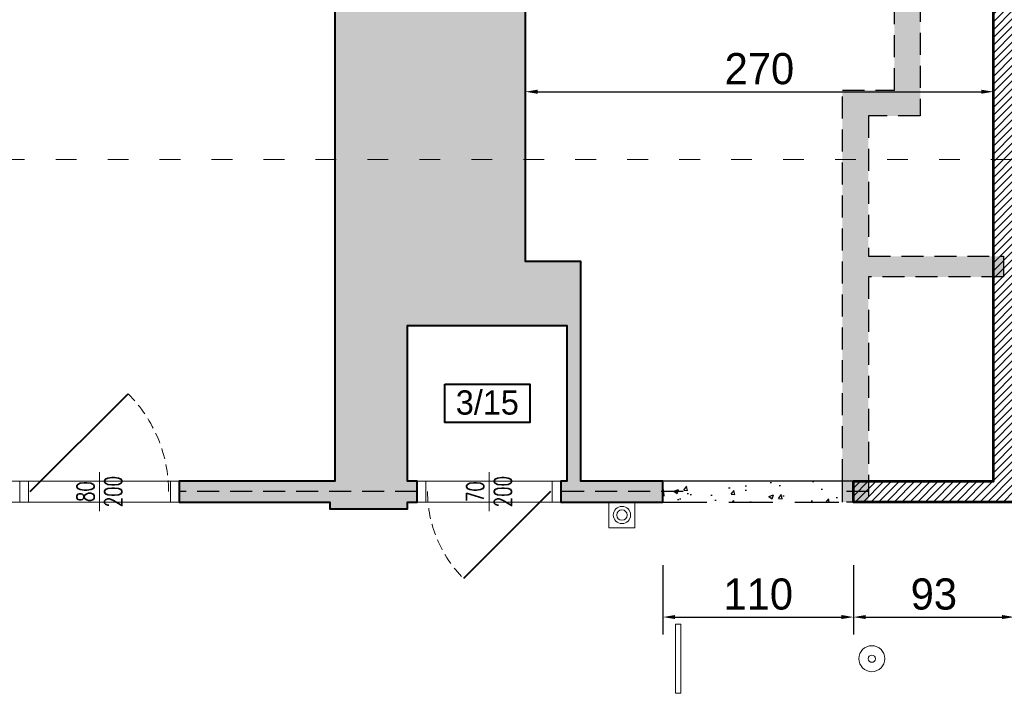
# Model space of a CAD drawing. Header units: millimetres. Extents: x 49320 to 60117, y -4209 to 20568.
# Tile 7 of 252: x 51368 to 51936, y -2417 to -2028. Entities that reach past the tile are written whole.
import ezdxf
from ezdxf.enums import TextEntityAlignment as Align

# ---------------------------------------------------------------- set-up
doc = ezdxf.new("R2010")
doc.units = ezdxf.units.MM
for name, pattern in [('ACAD_ISO03W100', [30, 12, -18]), ('CONTINOUS', [0]), ('DASHED', [19.05, 12.7, -6.35]), ('Kreski-Krotkie', [4.7625, 3.175, -1.5875])]:
    doc.linetypes.add(name, pattern=pattern)
doc.layers.add('_AA powierzchnia', color=3, linetype='Continuous', lineweight=25, plot=False)
doc.layers.add('_HD-POMOC_1', color=251, linetype='Continuous', lineweight=0, plot=False)
for name, color, linetype, lineweight, true_color in [('_AA rozbiórki', 7, 'DASHED', 25, 0xc73200), ('_AA szraf PROJ', 7, 'Continuous', 13, 0x003df5), ('_AA ściany proj.', 7, 'CONTINOUS', 53, 0x0037db), ('_HD-KRESKOWANIE_PEŁNE', 7, 'Continuous', 0, 0xbfbfbf), ('_HD-PRZEKRÓJ_BUDOWLANA', 7, 'Continuous', 40, 0x616161)]:
    doc.layers.add(name, color=color, linetype=linetype, lineweight=lineweight, true_color=true_color)
for name, color, linetype, lineweight in [('_AA wymiary', 7, 'Continuous', 13), ('_HD-DREWNO_PRZEKRÓJ', 251, 'Continuous', 40), ('_HD-DREWNO_PRZERYW', 251, 'Kreski-Krotkie', 9), ('_HD-DREWNO_WIDOK', 251, 'Continuous', 18), ('_HD-ELE_PPOŻ', 251, 'Continuous', 30), ('_HD-OPISY', 251, 'Continuous', 0), ('_HD-PPOŻ030', 251, 'DASHED', 40), ('_HD-PRZERYWANA_DŁUGA', 251, 'ACAD_ISO03W100', 9)]:
    doc.layers.add(name, color=color, linetype=linetype, lineweight=lineweight)
doc.layers.add('_mt_wymiary konstr', color=3, linetype='Continuous')
doc.styles.add('_HD_Calibri', font='txt')
doc.styles.add('_HD_Romans', font='romans.shx', dxfattribs={"width": 0.7, "height": 18})
doc.dimstyles.new('k100', dxfattribs={"dimtxt": 18, "dimasz": 7, "dimexe": 10, "dimexo": 20, "dimgap": 4, "dimtad": 1, "dimdec": 1, "dimrnd": 0.5, "dimzin": 9, "dimdsep": 46, "dimtxsty": 'Standard', "dimcen": 12.534, "dimclrd": 256, "dimclre": 256, "dimclrt": 7, "dimadec": 0, "dimazin": 0, "dimtfac": 1, "dimtdec": 1, "dimtmove": 2, "dimatfit": 3, "dimfxl": 30, "dimfxlon": 1, "dimtolj": 1, "dimtzin": 0, "dimarcsym": 0})

# ---------------------------------------------------------------- blocks, each defined once
blk = doc.blocks.new('*U28')
at = {"layer": '_HD-DREWNO_PRZEKRÓJ'}
blk.add_line((77, 0), (26.8, -50.2), dxfattribs=at)
at = {"layer": '_HD-DREWNO_PRZERYW', "ltscale": 2}
blk.add_arc((77, 0), 71, 180, 225, dxfattribs=at)
at = {"layer": '_HD-DREWNO_WIDOK'}
for points in [[(5, 6), (0, 6), (0, -6), (5, -6)], [(83, 6), (78, 6), (78, -6), (83, -6)]]:
    blk.add_lwpolyline(points, close=True, dxfattribs=at)
at = {"layer": '_HD-OPISY'}
blk.add_line((41.5, 11.25), (41.5, -11.25), dxfattribs=at)
at = {"layer": '_HD-OPISY', "style": '_HD_Romans', "width": 0.7}
blk.add_attdef('SZEROKOŚĆ', text='', height=10, rotation=90, dxfattribs=at).set_placement((41.5, 0), align=Align.BOTTOM_CENTER)
blk.add_attdef('WYSOKOŚĆ', text='', height=10, rotation=90, dxfattribs=at).set_placement((44.5, 0), align=Align.TOP_CENTER)
blk = doc.blocks.new('*U20')
at = {"layer": '_HD-DREWNO_PRZEKRÓJ'}
blk.add_line((6, 0), (62.57, 56.57), dxfattribs=at)
at = {"layer": '_HD-DREWNO_PRZERYW', "ltscale": 2}
blk.add_arc((6, 0), 80, 0, 45, dxfattribs=at)
at = {"layer": '_HD-DREWNO_WIDOK'}
for points in [[(0, 6), (5, 6), (5, -6), (0, -6)], [(87, 6), (92, 6), (92, -6), (87, -6)]]:
    blk.add_lwpolyline(points, close=True, dxfattribs=at)
at = {"layer": '_HD-OPISY'}
blk.add_line((46, -11.25), (46, 11.25), dxfattribs=at)
at = {"layer": '_HD-OPISY', "style": '_HD_Romans', "width": 0.7}
blk.add_attdef('SZEROKOŚĆ', text='', height=10, rotation=90, dxfattribs=at).set_placement((46, 0), align=Align.BOTTOM_CENTER)
blk.add_attdef('WYSOKOŚĆ', text='', height=10, rotation=90, dxfattribs=at).set_placement((49, 0), align=Align.TOP_CENTER)
blk = doc.blocks.new('*D1227')
at = {"layer": '_mt_wymiary konstr', "lineweight": -2, "ltscale": 3}
for p, q in [((51739.01, -2343.45), (51739.01, -2383.45)), ((51849.01, -2343.45), (51849.01, -2383.45)), ((51746.01, -2373.45), (51842.01, -2373.45))]:
    blk.add_line(p, q, dxfattribs=at)
at = {"layer": '_mt_wymiary konstr'}
for points in [[(51746.01, -2372.28), (51746.01, -2374.61), (51739.01, -2373.45)], [(51842.01, -2374.61), (51842.01, -2372.28), (51849.01, -2373.45)]]:
    blk.add_solid(points, dxfattribs=at)
at = {"layer": 'Defpoints', "color": 0}
for p in [(51739.01, -2307), (51849.01, -2307), (51849.01, -2373.45)]:
    blk.add_point(p, dxfattribs=at)
at = {"layer": '_mt_wymiary konstr', "color": 7, "insert": (51794.01, -2360.26), "char_height": 18, "attachment_point": 5}
blk.add_mtext('\\A1;110', dxfattribs=at)
blk = doc.blocks.new('*D1228')
at = {"layer": '_mt_wymiary konstr', "lineweight": -2, "ltscale": 3}
for p, q in [((51849.01, -2343.45), (51849.01, -2383.45)), ((51941.79, -2343.45), (51941.79, -2383.45)), ((51856.01, -2373.45), (51934.79, -2373.45))]:
    blk.add_line(p, q, dxfattribs=at)
at = {"layer": '_mt_wymiary konstr'}
for points in [[(51856.01, -2372.28), (51856.01, -2374.61), (51849.01, -2373.45)], [(51934.79, -2374.61), (51934.79, -2372.28), (51941.79, -2373.45)]]:
    blk.add_solid(points, dxfattribs=at)
at = {"layer": 'Defpoints', "color": 0}
for p in [(51849.01, -2307), (51941.79, -2307), (51941.79, -2373.45)]:
    blk.add_point(p, dxfattribs=at)
at = {"layer": '_mt_wymiary konstr', "color": 7, "insert": (51895.4, -2360.25), "char_height": 18, "attachment_point": 5}
blk.add_mtext('\\A1;93', dxfattribs=at)
blk = doc.blocks.new('*D1267')
at = {"layer": '_mt_wymiary konstr', "lineweight": -2, "ltscale": 3}
for p, q in [((51659.58, -2051.7), (51659.58, -2079.98)), ((51929.79, -2051.7), (51929.79, -2079.98)), ((51666.58, -2069.98), (51922.79, -2069.98))]:
    blk.add_line(p, q, dxfattribs=at)
at = {"layer": '_mt_wymiary konstr'}
for points in [[(51666.58, -2068.82), (51666.58, -2071.15), (51659.58, -2069.98)], [(51922.79, -2071.15), (51922.79, -2068.82), (51929.79, -2069.98)]]:
    blk.add_solid(points, dxfattribs=at)
at = {"layer": 'Defpoints', "color": 0}
for p in [(51659.58, -2031.7), (51929.79, -2031.7), (51929.79, -2069.98)]:
    blk.add_point(p, dxfattribs=at)
at = {"layer": '_mt_wymiary konstr', "color": 7, "insert": (51794.68, -2056.79), "char_height": 18, "attachment_point": 5}
blk.add_mtext('\\A1;270', dxfattribs=at)

msp = doc.modelspace()

# ---------------------------------------------------------------- hatches: boundary and pattern name
at = {"layer": '_AA rozbiórki', "ltscale": 3}
h = msp.add_hatch(dxfattribs=at)
h.set_pattern_fill('AR-CONC', color=256, scale=0.14)
h.paths.add_polyline_path([(51872.79, -1655), (51887.58, -1655), (51887.58, -2084), (51857.58, -2084), (51857.58, -2165), (51935.58, -2165), (51935.58, -2177), (51857.58, -2177), (51857.58, -2307), (51842.58, -2307), (51842.58, -2295), (51842.58, -2069), (51872.58, -2069)])
h = msp.add_hatch(dxfattribs=at)
h.set_pattern_fill('AR-CONC', color=256, scale=0.15)
h.paths.add_polyline_path([(51739.01, -2307), (51842.58, -2307), (51842.58, -2295), (51739.01, -2295)])
at = {"layer": '_AA szraf PROJ', "ltscale": 3, "transparency": 33554687}
h = msp.add_hatch(dxfattribs=at)
h.set_pattern_fill('ANSI31', color=256)
h.set_pattern_definition([(45, (-1, -2.602), (-2.24506403, 2.24506403), [])])
h.paths.add_polyline_path([(51659.58, -2011.04), (51941.79, -2011.04), (51941.79, -2307), (51849.01, -2307), (51849.01, -2295), (51929.79, -2295), (51929.79, -2023.04), (51659.58, -2023.04)])
h.paths.add_polyline_path([(51590.58, -1869), (51765.81, -1869), (51765.81, -1881), (51590.58, -1881)])
h.paths.add_polyline_path([(51743.63, -1914.04), (51755.63, -1914.04), (51755.63, -1881), (51743.63, -1881)])
h.paths.add_polyline_path([(51866.81, -1869), (52044.58, -1869), (52044.58, -1881), (51866.81, -1881)])
h.paths.add_polyline_path([(51743.63, -2011.04), (51755.63, -2011.04), (51755.63, -2005.04), (51743.63, -2005.04)])
h.paths.add_polyline_path([(52145.58, -1869), (52157.58, -1869), (52157.58, -1881), (52145.58, -1881)])
h.paths.add_polyline_path([(51939.58, -1655), (51927.58, -1655), (51927.58, -1869), (51939.58, -1869)])
h.paths.add_polyline_path([(51724.55, -1655), (51730.55, -1655), (51730.55, -1666.66), (51724.55, -1666.66)])
h.paths.add_polyline_path([(51724.55, -1756.66), (51729.55, -1756.66), (51729.55, -1770.78), (51724.55, -1770.78)])
h.paths.add_polyline_path([(51724.55, -1860.78), (51730.55, -1860.78), (51730.55, -1869), (51724.55, -1869)])
at = {"layer": '_HD-KRESKOWANIE_PEŁNE', "ltscale": 3, "transparency": 33554687}
h = msp.add_hatch(color=256, dxfattribs=at)
h.dxf.hatch_style = 1
h.paths.add_polyline_path([(51691.58, -2295), (51739.01, -2295), (51739.01, -2307), (51722.83, -2307), (51707.83, -2307), (51691.58, -2307), (51680.08, -2307), (51680.08, -2301), (51680.08, -2295), (51683.58, -2295), (51683.58, -2205), (51679.58, -2205), (51677.58, -2205), (51597.58, -2205), (51591.58, -2205), (51591.58, -2295), (51597.08, -2295), (51597.08, -2301), (51597.08, -2307), (51591.58, -2307), (51591.58, -2311), (51546.58, -2311), (51546.58, -2307), (51459.58, -2307), (51459.58, -2301), (51459.58, -2295), (51549.58, -2295), (51549.58, -2109.16), (51549.58, -1812), (51564.58, -1812), (51564.58, -1655), (51512.58, -1655), (51509.58, -1655), (51509.58, -1640), (51509.58, -1628), (51506.58, -1628), (51506.58, -1600), (51509.58, -1600), (51512.58, -1600), (51591.58, -1600), (51727.58, -1600), (51730.58, -1600), (51733.58, -1600), (51733.58, -1628), (51730.58, -1628), (51730.58, -1640), (51730.58, -1655), (51727.58, -1655), (51722.58, -1655), (51722.57, -1655.05), (51714.57, -1655.05), (51714.58, -1655), (51591.58, -1655), (51591.58, -1734), (51591.58, -1744), (51591.58, -1823), (51591.58, -1833), (51591.58, -1870.39), (51591.58, -1897.26), (51591.58, -1907.26), (51591.58, -1912), (51591.58, -1933), (51591.58, -1942.26), (51591.58, -1945.75), (51591.58, -1968.06), (51591.58, -1977.26), (51591.58, -1982.26), (51591.58, -1987.26), (51591.58, -2001), (51659.58, -2001), (51659.58, -2008.44), (51659.58, -2011), (51659.58, -2055), (51659.58, -2067), (51659.58, -2109.16), (51659.58, -2168), (51679.58, -2168), (51691.58, -2168), (51691.58, -2180)])

# ---------------------------------------------------------------- linework, layer by layer
at = {"layer": '_AA powierzchnia', "ltscale": 3}
msp.add_lwpolyline([(51659.58, -2023.04), (51929.79, -2023.04), (51929.79, -2295), (51691.58, -2295), (51691.58, -2168), (51659.58, -2168), (51659.58, -2023.04)], dxfattribs=at)
at = {"layer": '_AA rozbiórki'}
msp.add_lwpolyline([(51872.79, -1655), (51887.58, -1655), (51887.58, -2084), (51857.58, -2084), (51857.58, -2165), (51935.58, -2165), (51935.58, -2177), (51857.58, -2177), (51857.58, -2307), (51842.58, -2307), (51842.58, -2295), (51842.58, -2069), (51872.58, -2069), (51872.79, -1655)], dxfattribs=at)
at = {"layer": '_AA rozbiórki', "ltscale": 2}
msp.add_lwpolyline([(51739.01, -2307), (51842.58, -2307), (51842.58, -2295), (51739.01, -2295)], close=True, dxfattribs=at)
at = {"layer": '_AA ściany proj.', "ltscale": 3}
msp.add_lwpolyline([(51755.63, -2011.04), (51941.79, -2011.04), (51941.79, -2307), (51849.01, -2307), (51849.01, -2295), (51929.79, -2295), (51929.79, -2023.04), (51659.58, -2023.04), (51659.58, -2011.04)], dxfattribs=at)
at = {"layer": '_HD-ELE_PPOŻ', "linetype": 'ByBlock', "lineweight": 0}
for points in [[(51707.83, -2307), (51722.83, -2307), (51722.83, -2322), (51707.83, -2322)], [(51746.22, -2377.5), (51746.22, -2417.5), (51749.22, -2417.5), (51749.22, -2377.5)]]:
    msp.add_lwpolyline(points, close=True, dxfattribs=at)
for centre, radius in [((51715.33, -2314.5), 5), ((51715.33, -2314.5), 3), ((51859.58, -2397.5), 7.5), ((51859.58, -2397.5), 2.08)]:
    msp.add_circle(centre, radius, dxfattribs=at)
at = {"layer": '_HD-POMOC_1', "ltscale": 3}
for points in [[(51549.58, -1812), (51564.58, -1812), (51564.58, -1655), (51310.58, -1655), (51310.58, -2295), (51549.58, -2295)], [(51591.58, -2205), (51683.58, -2205), (51683.58, -2295), (51591.58, -2295)]]:
    msp.add_lwpolyline(points, close=True, dxfattribs=at)
msp.add_lwpolyline([(50398.58, -2307), (50950.58, -2307), (50950.58, -2311), (50999.58, -2311), (50999.58, -2307), (51546.58, -2307), (51546.58, -2311), (51591.58, -2311), (51591.58, -2307), (51739.01, -2307)], dxfattribs=at)
at = {"layer": '_HD-PPOŻ030', "lineweight": 25}
for points in [[(51597.08, -2301), (51459.58, -2301)], [(51750.58, -2301), (51680.08, -2301)], [(51857.58, -2301), (51842.58, -2301)]]:
    msp.add_lwpolyline(points, dxfattribs=at)
at = {"layer": '_HD-PRZEKRÓJ_BUDOWLANA', "ltscale": 1.5}
msp.add_lwpolyline([(51549.58, -1812), (51549.58, -2295), (51459.58, -2295), (51459.58, -2307), (51546.58, -2307), (51546.58, -2311), (51591.58, -2311), (51591.58, -2307), (51597.08, -2307), (51597.08, -2295), (51591.58, -2295), (51591.58, -2205), (51683.58, -2205), (51683.58, -2295), (51680.08, -2295), (51680.08, -2307), (51739.01, -2307), (51739.01, -2295), (51691.58, -2295), (51691.58, -2180), (51691.58, -2180), (51691.58, -2168), (51659.58, -2168), (51659.58, -2011)], dxfattribs=at)
at = {"layer": '_HD-PRZEKRÓJ_BUDOWLANA'}
msp.add_lwpolyline([(51613.08, -2239), (51662.08, -2239), (51662.08, -2261), (51613.08, -2261)], close=True, dxfattribs=at)
at = {"layer": '_HD-PRZERYWANA_DŁUGA'}
msp.add_line((53590.39, -2109.16, -5.76), (49674.97, -2109.16), dxfattribs=at)

# ---------------------------------------------------------------- block references
at = {"layer": '_AA wymiary'}
for name, p, values in [('*U20', (51367.58, -2301), {'SZEROKOŚĆ': '80', 'WYSOKOŚĆ': '200'}), ('*U28', (51597.08, -2301), {'SZEROKOŚĆ': '70', 'WYSOKOŚĆ': '200'}), ('*U28', (51597.08, -2301), {'SZEROKOŚĆ': '70', 'WYSOKOŚĆ': '200'})]:
    msp.add_blockref(name, p, dxfattribs=at).add_auto_attribs(values)

# ---------------------------------------------------------------- texts
at = {"layer": '_HD-OPISY', "style": '_HD_Calibri'}
msp.add_attdef('3/15', text='numer', height=14, dxfattribs=at).set_placement((51637.58, -2249.5), align=Align.MIDDLE_CENTER)

# ---------------------------------------------------------------- dimensions: what is measured, and where the dimension line sits
at = {"layer": '_mt_wymiary konstr', "ltscale": 3}
for base, p1, p2, picture, middle in [((51929.79, -2069.98), (51659.58, -2031.7), (51929.79, -2031.7), '*D1267', (51794.68, -2056.79)), ((51849.01, -2373.45), (51739.01, -2307), (51849.01, -2307), '*D1227', (51794.01, -2360.26)), ((51941.79, -2373.45), (51849.01, -2307), (51941.79, -2307), '*D1228', (51895.4, -2360.25))]:
    dim = msp.add_linear_dim(base=base, p1=p1, p2=p2, dimstyle='k100', dxfattribs=at)
    dim.commit()
    dim.dimension.update_dxf_attribs({"geometry": picture, "text_midpoint": middle})

doc.saveas('drawing.dxf')
